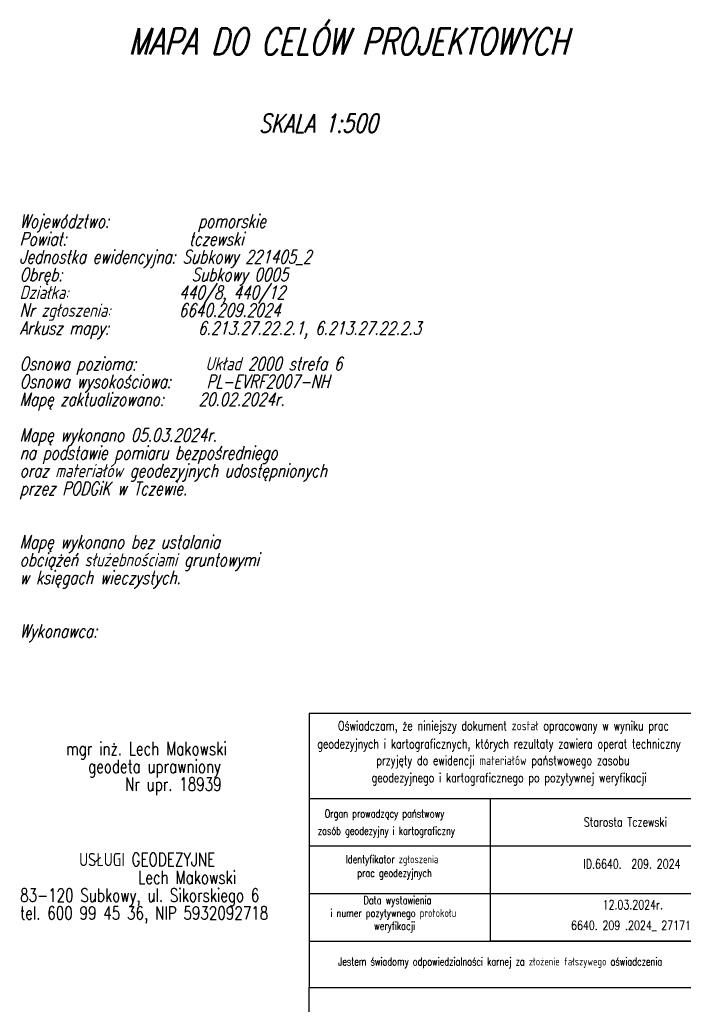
# Model space of a CAD drawing. Extents: x 6550385 to 6550663, y 5985693 to 5985865.
# Tile 2 of 19: x 6550385 to 6550448, y 5985772 to 5985865. Entities that reach past the tile are written whole.
import ezdxf
from ezdxf.enums import TextEntityAlignment as Align

# ---------------------------------------------------------------- set-up
doc = ezdxf.new("R2010")
doc.units = 0
doc.header["$MEASUREMENT"] = 0
doc.layers.get('0').update_dxf_attribs({"linetype": 'CONTINUOUS'})
for name, color, linetype in [('312-BUDYNEK__POWIERZCHNIA_', 7, 'CONTINUOUS'), ('994-NAZWA_ULICY', 7, 'CONTINUOUS'), ('PRZEWOD_ELEKTROENERGETYCZ1', 7, 'CONTINUOUS')]:
    doc.layers.add(name, color=color, linetype=linetype)
doc.styles.add('STYL_ARIAL', font='simplex', dxfattribs={"width": 0.75, "oblique": 0.1})

msp = doc.modelspace()

# ---------------------------------------------------------------- linework, layer by layer
at = {"layer": '312-BUDYNEK__POWIERZCHNIA_', "color": 5}
for points in [[(6550412.538, 5985791.486, 0), (6550456.258, 5985791.486, 0)], [(6550412.538, 5985786.986, 0), (6550456.258, 5985786.986, 0)], [(6550412.538, 5985782.486, 0), (6550456.258, 5985782.486, 0)], [(6550412.538, 5985777.986, 0), (6550456.258, 5985777.986, 0)]]:
    msp.add_polyline3d(points, dxfattribs=at)
at = {"layer": 'PRZEWOD_ELEKTROENERGETYCZ1', "color": 5}
for points in [[(6550412.538, 5985799.526, 0), (6550412.538, 5985773.596, 0), (6550456.258, 5985773.596, 0), (6550456.258, 5985799.526, 0), (6550412.538, 5985799.526, 0)], [(6550456.258, 5985791.486, 0), (6550456.258, 5985777.986, 0), (6550429.718, 5985777.986, 0), (6550429.718, 5985791.486, 0), (6550456.258, 5985791.486, 0)], [(6550412.538, 5985773.596, 0), (6550456.258, 5985773.596, 0), (6550456.248, 5985763.846, 0), (6550412.538, 5985763.846, 0), (6550412.538, 5985773.596, 0)]]:
    msp.add_polyline3d(points, dxfattribs=at)

# ---------------------------------------------------------------- texts
at = {"color": 7, "style": 'STYL_ARIAL', "oblique": 15, "width": 0.75}
for s, height, p in [('MAPA DO CELÓW PROJEKTOWYCH', 2.5, (6550416.221, 5985861.921)), ('SKALA 1:500', 1.75, (6550413.399, 5985854.543))]:
    msp.add_text(s, height=height, dxfattribs=at).set_placement(p, align=Align.CENTER)
for s, p in [('Województwo:           pomorskie', (6550385.106, 5985845.529)), ('Powiat:                tczewski', (6550385.106, 5985843.841)), ('Jednostka ewidencyjna: Subkowy 221405_2', (6550385.106, 5985842.154)), ('Obręb:                 Subkowy 0005', (6550385.106, 5985840.466)), ('Działka:               440/8, 440/12', (6550385.106, 5985838.779)), ('Nr zgłoszenia:         6640.209.2024', (6550385.106, 5985837.091)), ('Arkusz mapy:           6.213.27.22.2.1, 6.213.27.22.2.3', (6550385.106, 5985835.404)), ('Osnowa pozioma:        Układ 2000 strefa 6', (6550385.106, 5985832.029)), ('Osnowa wysokościowa:   PL-EVRF2007-NH', (6550385.106, 5985830.341)), ('Mapę zaktualizowano:   20.02.2024r.', (6550385.106, 5985828.654)), ('Mapę wykonano 05.03.2024r. ', (6550385.106, 5985825.279)), ('na podstawie pomiaru bezpośredniego ', (6550385.106, 5985823.591)), ('oraz materiałów geodezyjnych udostępnionych', (6550385.106, 5985821.904)), ('przez PODGiK w Tczewie.', (6550385.106, 5985820.216)), ('Mapę wykonano bez ustalania ', (6550385.106, 5985815.154)), ('obciążeń służebnościami gruntowymi', (6550385.106, 5985813.466)), ('w księgach wieczystych.', (6550385.106, 5985811.779)), ('Wykonawca:', (6550385.106, 5985806.716))]:
    msp.add_text(s, height=1.25, dxfattribs=at).set_placement(p)
at = {"color": 7, "style": 'STYL_ARIAL', "width": 0.75}
for s, p in [('mgr inż. Lech Makowski', (6550389.498, 5985795.583)), ('   geodeta uprawniony', (6550389.498, 5985793.895)), ('        Nr upr. 18939', (6550389.498, 5985792.208)), ('        USŁUGI GEODEZYJNE', (6550385.156, 5985785.073)), ('                Lech Makowski', (6550385.156, 5985783.385)), ('83-120 Subkowy, ul. Sikorskiego 6', (6550385.156, 5985781.698)), ('tel. 600 99 45 36, NIP 5932092718', (6550385.156, 5985780.01))]:
    msp.add_text(s, height=1.25, dxfattribs=at).set_placement(p)
at = {"color": 5, "style": 'STYL_ARIAL', "width": 0.75}
for s, p in [('Starosta Tczewski', (6550438.557, 5985788.819)), ('ID.6640.  209. 2024', (6550438.526, 5985784.845)), ('12.03.2024r.', (6550440.343, 5985780.983)), ('6640. 209 .2024_ 27171', (6550437.349, 5985779.031))]:
    msp.add_text(s, height=0.875, dxfattribs=at).set_placement(p)
at = {"layer": '994-NAZWA_ULICY', "color": 5, "style": 'STYL_ARIAL', "width": 0.75}
for s, height, p in [('Oświadczam, że niniejszy dokument został opracowany w wyniku prac', 0.875, (6550415.268, 5985797.935)), ('geodezyjnych i kartograficznych, których rezultaty zawiera operat techniczny', 0.875, (6550413.308, 5985796.225)), ('przyjęty do ewidencji materiałów państwowego zasobu', 0.875, (6550418.896, 5985794.645)), ('geodezyjnego i kartograficznego po pozytywnej weryfikacji', 0.875, (6550418.454, 5985793.016)), ('Organ prowadzący państwowy ', 0.75, (6550414.008, 5985789.677)), ('zasób geodezyjny i kartograficzny', 0.75, (6550413.36, 5985788.048)), ('Identyfikator zgłoszenia', 0.75, (6550416.008, 5985785.352)), ('prac geodezyjnych', 0.75, (6550417.098, 5985784.052)), ('Data wystawienia', 0.75, (6550417.688, 5985781.472)), ('i numer pozytywnego protokołu', 0.75, (6550414.548, 5985780.262)), ('weryfikacji', 0.75, (6550418.698, 5985779.042)), ('Jestem świadomy odpowiedzialności karnej za złożenie fałszywego oświadczenia', 0.75, (6550415.292, 5985775.667))]:
    msp.add_text(s, height=height, dxfattribs=at).set_placement(p)

doc.saveas('drawing.dxf')
